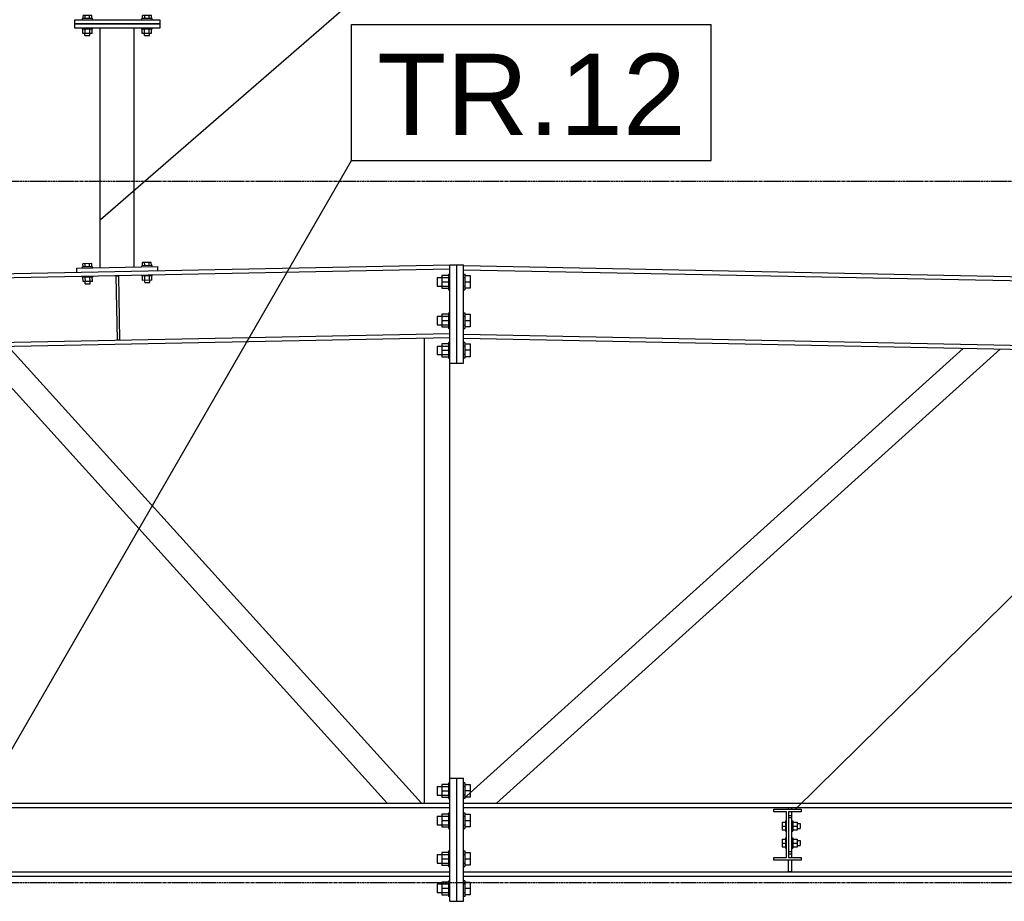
# Model space of a CAD drawing. Header units: millimetres. Extents: x 0 to 50000, y 0 to 29700.
# Tile 14 of 27: x 16277 to 18594, y 19365 to 21440. Entities that reach past the tile are written whole.
import ezdxf

# ---------------------------------------------------------------- set-up
doc = ezdxf.new("R2010")
doc.units = ezdxf.units.MM
doc.linetypes.add('DXK_LINE_DOT3', pattern=[5.9187, 2.979, -0.9799, 0.9799, -0.9799])
for name, color, linetype in [('TS_INNE_OBIEKTY', 7, 'Continuous'), ('TS_LINIE_WIDOCZNE', 7, 'Continuous'), ('TS_OPISY', 7, 'Continuous'), ('TS_OPISY_LINIE', 7, 'Continuous'), ('TS_OPISY_RAMKA', 7, 'Continuous'), ('TS_WYPELNIENIE', 7, 'Continuous')]:
    doc.layers.add(name, color=color, linetype=linetype)
doc.styles.add('Arial', font='ARIAL.TTF', dxfattribs={"height": 0.2})

# ---------------------------------------------------------------- blocks, each defined once
blk = doc.blocks.new('Part-305655447-3085 - 2968')
at = {"layer": 'TS_LINIE_WIDOCZNE', "color": 1, "linetype": 'Continuous'}
for p, q in [((17321.6, 20860.8), (29288.1, 20621.4)), ((17321.6, 20851.3), (29288.1, 20611.9)), ((17321.6, 20699.3), (29288.1, 20459.8)), ((17321.6, 20689.8), (29288.1, 20450.3))]:
    blk.add_line(p, q, dxfattribs=at)
blk = doc.blocks.new('Part-305655447-3087 - 2968')
at = {"layer": 'TS_LINIE_WIDOCZNE', "color": 1, "linetype": 'Continuous'}
for p, q in [((11724.6, 20751.3), (17289.6, 20862.6)), ((11724.6, 20741.8), (17289.6, 20853.1)), ((11724.6, 20589.8), (17289.6, 20701.1)), ((11724.6, 20580.3), (17289.6, 20691.6))]:
    blk.add_line(p, q, dxfattribs=at)
blk = doc.blocks.new('Part-305655447-3088 - 2968')
at = {"layer": 'TS_LINIE_WIDOCZNE', "color": 1, "linetype": 'Continuous'}
for p, q in [((17321.6, 19595.6), (28445.6, 19595.6)), ((17321.6, 19586.1), (28450, 19586.1)), ((17321.6, 19434.1), (28520.1, 19434.1)), ((17321.6, 19424.6), (28524.4, 19424.6))]:
    blk.add_line(p, q, dxfattribs=at)
blk = doc.blocks.new('Part-305655447-3106 - 2968')
at = {"layer": 'TS_LINIE_WIDOCZNE', "color": 1, "linetype": 'Continuous'}
for p, q in [((17222.7, 19595.6), (16250.3, 20670.8)), ((17141.8, 19595.6), (16170.8, 20669.2))]:
    blk.add_line(p, q, dxfattribs=at)
blk = doc.blocks.new('Part-305655447-3857 - 2968')
at = {"layer": 'TS_LINIE_WIDOCZNE', "color": 1, "linetype": 'Continuous'}
for p, q in [((18094.2, 19585.1), (18086.2, 19585.1)), ((18086.2, 19582.1), (18086.2, 19585.1)), ((18094.2, 19582.1), (18094.2, 19585.1)), ((18086.2, 19567.1), (18094.2, 19567.1)), ((18086.2, 19562.1), (18094.2, 19562.1)), ((18094.2, 19563), (18094.2, 19575.8)), ((18094.2, 19562.3), (18094.2, 19563)), ((18094.2, 19562.1), (18094.2, 19562.3)), ((18094.2, 19468.4), (18094.2, 19562.1)), ((18086.2, 19482.1), (18094.2, 19482.1)), ((18086.2, 19477.1), (18094.2, 19477.1)), ((18086.2, 19435.1), (18086.2, 19462.1)), ((18094.2, 19435.1), (18094.2, 19462.1)), ((18086.2, 19435.1), (18094.2, 19435.1))]:
    blk.add_line(p, q, dxfattribs=at)
blk = doc.blocks.new('Part-305655447-3889 - 2968')
at = {"layer": 'TS_LINIE_WIDOCZNE', "color": 1, "linetype": 'Continuous'}
for p, q in [((17289.6, 20631.6), (17289.6, 20862.6)), ((17289.6, 20862.6), (17305.6, 20862.6)), ((17305.6, 20631.6), (17305.6, 20862.6)), ((17289.6, 20631.6), (17305.6, 20631.6))]:
    blk.add_line(p, q, dxfattribs=at)
blk = doc.blocks.new('Part-305655447-3893 - 2968')
at = {"layer": 'TS_LINIE_WIDOCZNE', "color": 1, "linetype": 'Continuous'}
for p, q in [((17305.6, 19365.1), (17305.6, 19655.1)), ((17305.6, 19655.1), (17321.6, 19655.1)), ((17321.6, 19365.1), (17321.6, 19655.1)), ((17305.6, 19365.1), (17321.6, 19365.1))]:
    blk.add_line(p, q, dxfattribs=at)
blk = doc.blocks.new('Part-305655447-3398 - 2968')
at = {"layer": 'TS_LINIE_WIDOCZNE', "color": 1, "linetype": 'Continuous'}
for p, q in [((16406.5, 21429.6), (16606.5, 21429.6)), ((16406.5, 21419.6), (16406.5, 21429.6)), ((16606.5, 21419.6), (16406.5, 21419.6)), ((16606.5, 21429.6), (16606.5, 21419.6))]:
    blk.add_line(p, q, dxfattribs=at)
blk = doc.blocks.new('Bolt-305655447-3400 - 2968')
at = {"layer": 'TS_INNE_OBIEKTY', "color": 1, "linetype": 'Continuous'}
for p, q in [((16448.5, 21442.1), (16424.5, 21442.1)), ((16424.5, 21439.6), (16424.5, 21442.1)), ((16426.2, 21442.1), (16426.2, 21449.6)), ((16446.9, 21449.6), (16426.2, 21449.6)), ((16431.4, 21442.1), (16431.4, 21449.6)), ((16441.7, 21442.1), (16441.7, 21449.6)), ((16446.9, 21442.1), (16446.9, 21449.6)), ((16448.5, 21439.6), (16448.5, 21442.1)), ((16588.5, 21442.1), (16564.5, 21442.1)), ((16564.5, 21439.6), (16564.5, 21442.1)), ((16566.2, 21442.1), (16566.2, 21449.6)), ((16586.9, 21449.6), (16566.2, 21449.6)), ((16571.4, 21442.1), (16571.4, 21449.6)), ((16581.7, 21442.1), (16581.7, 21449.6)), ((16586.9, 21442.1), (16586.9, 21449.6)), ((16588.5, 21439.6), (16588.5, 21442.1)), ((16424.5, 21417.1), (16424.5, 21419.6)), ((16448.5, 21417.1), (16424.5, 21417.1)), ((16425.6, 21407.1), (16425.6, 21417.1)), ((16431.1, 21407.1), (16431.1, 21417.1)), ((16442, 21407.1), (16442, 21417.1)), ((16447.5, 21407.1), (16447.5, 21417.1)), ((16448.5, 21417.1), (16448.5, 21419.6)), ((16564.5, 21417.1), (16564.5, 21419.6)), ((16588.5, 21417.1), (16564.5, 21417.1)), ((16565.6, 21407.1), (16565.6, 21417.1)), ((16571.1, 21407.1), (16571.1, 21417.1)), ((16582, 21407.1), (16582, 21417.1)), ((16587.5, 21407.1), (16587.5, 21417.1)), ((16588.5, 21417.1), (16588.5, 21419.6)), ((16447.5, 21407.1), (16425.6, 21407.1)), ((16430.5, 21402.1), (16430.5, 21407.1)), ((16430.5, 21402.1), (16431.4, 21402.1)), ((16431.4, 21402.1), (16441.7, 21402.1)), ((16441.7, 21402.1), (16442.5, 21402.1)), ((16442.5, 21402.1), (16442.5, 21407.1)), ((16587.5, 21407.1), (16565.6, 21407.1)), ((16570.5, 21402.1), (16570.5, 21407.1)), ((16570.5, 21402.1), (16571.4, 21402.1)), ((16571.4, 21402.1), (16581.7, 21402.1)), ((16581.7, 21402.1), (16582.5, 21402.1)), ((16582.5, 21402.1), (16582.5, 21407.1))]:
    blk.add_line(p, q, dxfattribs=at)
blk = doc.blocks.new('Bolt-305655447-3408 - 2968')
at = {"layer": 'TS_INNE_OBIEKTY', "color": 1, "linetype": 'Continuous'}
for p, q in [((16448.5, 20858.3), (16424.5, 20857.8)), ((16424.6, 20855.3), (16424.5, 20857.8)), ((16446.8, 20865.8), (16426, 20865.4)), ((16426.1, 20857.9), (16426, 20865.4)), ((16431.3, 20858), (16431.2, 20865.5)), ((16441.7, 20858.2), (16441.6, 20865.7)), ((16446.9, 20858.3), (16446.8, 20865.8)), ((16448.6, 20855.8), (16448.5, 20858.3)), ((16588.5, 20861.1), (16564.5, 20860.6)), ((16564.5, 20858.1), (16564.5, 20860.6)), ((16586.7, 20868.6), (16565.9, 20868.2)), ((16566.1, 20860.7), (16565.9, 20868.2)), ((16571.3, 20860.8), (16571.1, 20868.3)), ((16581.7, 20861), (16581.5, 20868.5)), ((16586.9, 20861.1), (16586.7, 20868.6)), ((16588.5, 20858.6), (16588.5, 20861.1)), ((16425, 20833.3), (16425, 20835.8)), ((16449, 20833.8), (16425, 20833.3)), ((16426.2, 20823.4), (16426, 20833.4)), ((16431.7, 20823.5), (16431.5, 20833.5)), ((16442.7, 20823.7), (16442.5, 20833.7)), ((16448.2, 20823.8), (16448, 20833.8)), ((16449, 20833.8), (16449, 20836.3)), ((16565, 20836.1), (16564.9, 20838.6)), ((16589, 20836.6), (16565, 20836.1)), ((16566.2, 20826.2), (16566, 20836.2)), ((16571.7, 20826.3), (16571.5, 20836.3)), ((16582.7, 20826.5), (16582.5, 20836.5)), ((16588.1, 20826.6), (16587.9, 20836.6)), ((16589, 20836.6), (16588.9, 20839.1)), ((16448.2, 20823.8), (16426.2, 20823.4)), ((16431.3, 20818), (16431.2, 20823.5)), ((16431.3, 20818), (16432.1, 20818)), ((16432.1, 20818), (16442.5, 20818.2)), ((16442.5, 20818.2), (16443.3, 20818.2)), ((16443.3, 20818.2), (16443.2, 20823.7)), ((16588.1, 20826.6), (16566.2, 20826.2)), ((16571.3, 20820.8), (16571.2, 20826.3)), ((16571.3, 20820.8), (16572.1, 20820.8)), ((16572.1, 20820.8), (16582.5, 20821)), ((16582.5, 20821), (16583.3, 20821)), ((16583.3, 20821), (16583.2, 20826.5))]:
    blk.add_line(p, q, dxfattribs=at)
blk = doc.blocks.new('Part-305655447-3393 - 2968')
at = {"layer": 'TS_LINIE_WIDOCZNE', "color": 1, "linetype": 'Continuous'}
for p, q in [((16466.5, 20856.2), (16466.5, 21419.6)), ((16546.5, 20857.8), (16546.5, 21419.6))]:
    blk.add_line(p, q, dxfattribs=at)
blk = doc.blocks.new('Part-305655447-3399 - 2968')
at = {"layer": 'TS_LINIE_WIDOCZNE', "color": 1, "linetype": 'Continuous'}
for p, q in [((16406.5, 21439.6), (16606.5, 21439.6)), ((16406.5, 21429.6), (16406.5, 21439.6)), ((16606.5, 21439.6), (16606.5, 21429.6)), ((16606.5, 21429.6), (16406.5, 21429.6))]:
    blk.add_line(p, q, dxfattribs=at)
blk = doc.blocks.new('Part-305655447-3405 - 2968')
at = {"layer": 'TS_LINIE_WIDOCZNE', "color": 1, "linetype": 'Continuous'}
for p, q in [((16411.6, 20855.1), (16601.5, 20858.9)), ((16601.5, 20858.9), (16601.7, 20848.9)), ((16411.8, 20845.1), (16411.6, 20855.1))]:
    blk.add_line(p, q, dxfattribs=at)
blk = doc.blocks.new('Part-305655447-3540 - 2968')
at = {"layer": 'TS_WYPELNIENIE', "linetype": 'Continuous'}
h = blk.add_hatch(dxfattribs=at)
h.set_pattern_fill('', color=256, scale=70, style=0, pattern_type=0)
h.set_pattern_definition([(45, (18051.99, 19582.06), (-157.15, 157.15), [])])
h.paths.add_polyline_path([(18116, 19582.1), (18052, 19582.1), (18052, 19575.8), (18081.8, 19575.8), (18081.8, 19468.4), (18052, 19468.4), (18052, 19462.1), (18116, 19462.1), (18116, 19468.4), (18086.2, 19468.4), (18086.2, 19575.8), (18116, 19575.8)])
at = {"layer": 'TS_INNE_OBIEKTY', "color": 1, "linetype": 'Continuous'}
for p, q in [((18052, 19575.8), (18052, 19582.1)), ((18052, 19582.1), (18116, 19582.1)), ((18116, 19582.1), (18116, 19575.8)), ((18081.8, 19575.8), (18052, 19575.8)), ((18081.8, 19468.4), (18081.8, 19575.8)), ((18116, 19575.8), (18086.2, 19575.8)), ((18086.2, 19575.8), (18086.2, 19468.4)), ((18052, 19462.1), (18052, 19468.4)), ((18052, 19468.4), (18081.8, 19468.4)), ((18086.2, 19468.4), (18116, 19468.4)), ((18116, 19468.4), (18116, 19462.1)), ((18116, 19462.1), (18052, 19462.1))]:
    blk.add_line(p, q, dxfattribs=at)
blk = doc.blocks.new('Bolt-305655447-3858 - 2968')
at = {"layer": 'TS_INNE_OBIEKTY', "color": 1, "linetype": 'Continuous'}
for p, q in [((18071.8, 19551.1), (18079.3, 19551.1)), ((18071.8, 19551.1), (18071.8, 19533.1)), ((18071.8, 19542.1), (18079.3, 19542.1)), ((18079.3, 19554.1), (18079.3, 19530.1)), ((18079.3, 19554.1), (18081.8, 19554.1)), ((18094.2, 19554.1), (18096.7, 19554.1)), ((18096.7, 19554.1), (18096.7, 19530.1)), ((18096.7, 19551.6), (18106.7, 19551.6)), ((18096.7, 19542.1), (18106.7, 19542.1)), ((18106.7, 19551.6), (18106.7, 19532.6)), ((18106.7, 19548.1), (18114.3, 19548.1)), ((18106.7, 19536.1), (18114.3, 19536.1)), ((18114.3, 19548.1), (18114.3, 19536.1)), ((18071.8, 19533.1), (18079.3, 19533.1)), ((18079.3, 19530.1), (18081.8, 19530.1)), ((18079.3, 19514.1), (18079.3, 19490.1)), ((18079.3, 19514.1), (18081.8, 19514.1)), ((18094.2, 19530.1), (18096.7, 19530.1)), ((18094.2, 19514.1), (18096.7, 19514.1)), ((18106.7, 19532.6), (18096.7, 19532.6)), ((18096.7, 19514.1), (18096.7, 19490.1)), ((18071.8, 19511.1), (18079.3, 19511.1)), ((18071.8, 19511.1), (18071.8, 19493.1)), ((18071.8, 19502.1), (18079.3, 19502.1)), ((18071.8, 19493.1), (18079.3, 19493.1)), ((18079.3, 19490.1), (18081.8, 19490.1)), ((18094.2, 19490.1), (18096.7, 19490.1)), ((18096.7, 19511.6), (18106.7, 19511.6)), ((18096.7, 19502.1), (18106.7, 19502.1)), ((18106.7, 19492.6), (18096.7, 19492.6)), ((18106.7, 19511.6), (18106.7, 19492.6)), ((18106.7, 19508.1), (18114.3, 19508.1)), ((18106.7, 19496.1), (18114.3, 19496.1)), ((18114.3, 19508.1), (18114.3, 19496.1))]:
    blk.add_line(p, q, dxfattribs=at)
blk = doc.blocks.new('Part-305655447-3859 - 2968')
at = {"layer": 'TS_LINIE_WIDOCZNE', "color": 1, "linetype": 'Continuous'}
for p, q in [((11724.6, 19595.6), (17289.6, 19595.6)), ((11724.6, 19586.1), (17289.6, 19586.1)), ((11724.6, 19434.1), (17289.6, 19434.1)), ((11724.6, 19424.6), (17289.6, 19424.6))]:
    blk.add_line(p, q, dxfattribs=at)
blk = doc.blocks.new('Part-305655447-3890 - 2968')
at = {"layer": 'TS_LINIE_WIDOCZNE', "color": 1, "linetype": 'Continuous'}
for p, q in [((17229.6, 19595.6), (17229.6, 20690.4)), ((17289.6, 19655.1), (17289.6, 20631.6))]:
    blk.add_line(p, q, dxfattribs=at)
blk = doc.blocks.new('Part-305655447-3891 - 2968')
at = {"layer": 'TS_LINIE_WIDOCZNE', "color": 1, "linetype": 'Continuous'}
for p, q in [((17321.6, 19606.3), (18497.2, 20666.2)), ((17399.2, 19595.6), (18584.9, 20664.5))]:
    blk.add_line(p, q, dxfattribs=at)
blk = doc.blocks.new('Part-305655447-3892 - 2968')
at = {"layer": 'TS_LINIE_WIDOCZNE', "color": 1, "linetype": 'Continuous'}
for p, q in [((17289.6, 19365.1), (17289.6, 19655.1)), ((17289.6, 19655.1), (17305.6, 19655.1)), ((17305.6, 19365.1), (17305.6, 19655.1)), ((17289.6, 19365.1), (17305.6, 19365.1))]:
    blk.add_line(p, q, dxfattribs=at)
blk = doc.blocks.new('Part-305655447-3894 - 2968')
at = {"layer": 'TS_LINIE_WIDOCZNE', "color": 1, "linetype": 'Continuous'}
for p, q in [((17305.6, 20631.6), (17305.6, 20862.6)), ((17305.6, 20862.6), (17321.6, 20862.6)), ((17321.6, 20631.6), (17321.6, 20862.6)), ((17305.6, 20631.6), (17321.6, 20631.6))]:
    blk.add_line(p, q, dxfattribs=at)
blk = doc.blocks.new('Bolt-305655447-3896 - 2968')
at = {"layer": 'TS_INNE_OBIEKTY', "color": 1, "linetype": 'Continuous'}
for p, q in [((17259.6, 20832.6), (17259.6, 20812.6)), ((17259.6, 20832.6), (17289.6, 20832.6)), ((17270.6, 20837.6), (17270.6, 20807.6)), ((17286.6, 20837.6), (17270.6, 20837.6)), ((17286.6, 20841.1), (17286.6, 20804.1)), ((17286.6, 20841.1), (17289.6, 20841.1)), ((17321.6, 20841.1), (17324.6, 20841.1)), ((17321.6, 20832.6), (17324.6, 20832.6)), ((17324.6, 20841.1), (17324.6, 20804.1)), ((17324.6, 20837.6), (17337.1, 20837.6)), ((17337.1, 20837.6), (17337.1, 20807.6)), ((17259.6, 20812.6), (17289.6, 20812.6)), ((17270.6, 20822.6), (17286.6, 20822.6)), ((17321.6, 20812.6), (17324.6, 20812.6)), ((17324.6, 20822.6), (17337.1, 20822.6)), ((17270.6, 20807.6), (17286.6, 20807.6)), ((17286.6, 20804.1), (17289.6, 20804.1)), ((17321.6, 20804.1), (17324.6, 20804.1)), ((17337.1, 20807.6), (17324.6, 20807.6)), ((17259.6, 20741.6), (17259.6, 20721.6)), ((17259.6, 20741.6), (17289.6, 20741.6)), ((17270.6, 20746.6), (17270.6, 20716.6)), ((17286.6, 20746.6), (17270.6, 20746.6)), ((17286.6, 20750.1), (17286.6, 20713.1)), ((17286.6, 20750.1), (17289.6, 20750.1)), ((17321.6, 20750.1), (17324.6, 20750.1)), ((17321.6, 20741.6), (17324.6, 20741.6)), ((17324.6, 20750.1), (17324.6, 20713.1)), ((17324.6, 20746.6), (17337.1, 20746.6)), ((17337.1, 20746.6), (17337.1, 20716.6)), ((17259.6, 20721.6), (17289.6, 20721.6)), ((17270.6, 20731.6), (17286.6, 20731.6)), ((17321.6, 20721.6), (17324.6, 20721.6)), ((17324.6, 20731.6), (17337.1, 20731.6)), ((17270.6, 20716.6), (17286.6, 20716.6)), ((17286.6, 20713.1), (17289.6, 20713.1)), ((17321.6, 20713.1), (17324.6, 20713.1)), ((17337.1, 20716.6), (17324.6, 20716.6)), ((17259.6, 20671.6), (17259.6, 20651.6)), ((17259.6, 20671.6), (17289.6, 20671.6)), ((17270.6, 20676.6), (17270.6, 20646.6)), ((17286.6, 20676.6), (17270.6, 20676.6)), ((17286.6, 20680.1), (17286.6, 20643.1)), ((17289.6, 20680.1), (17286.6, 20680.1)), ((17324.6, 20680.1), (17321.6, 20680.1)), ((17324.6, 20671.6), (17321.6, 20671.6)), ((17324.6, 20680.1), (17324.6, 20643.1)), ((17324.6, 20676.6), (17337.1, 20676.6)), ((17337.1, 20676.6), (17337.1, 20646.6)), ((17259.6, 20651.6), (17289.6, 20651.6)), ((17270.6, 20661.6), (17286.6, 20661.6)), ((17324.6, 20651.6), (17321.6, 20651.6)), ((17337.1, 20661.6), (17324.6, 20661.6)), ((17270.6, 20646.6), (17286.6, 20646.6)), ((17286.6, 20643.1), (17289.6, 20643.1)), ((17324.6, 20643.1), (17321.6, 20643.1)), ((17337.1, 20646.6), (17324.6, 20646.6))]:
    blk.add_line(p, q, dxfattribs=at)
blk = doc.blocks.new('Bolt-305655447-3919 - 2968')
at = {"layer": 'TS_INNE_OBIEKTY', "color": 1, "linetype": 'Continuous'}
for p, q in [((17259.6, 19635.1), (17259.6, 19615.1)), ((17259.6, 19635.1), (17289.6, 19635.1)), ((17270.6, 19640.1), (17270.6, 19610.1)), ((17286.6, 19640.1), (17270.6, 19640.1)), ((17286.6, 19643.6), (17286.6, 19606.6)), ((17286.6, 19643.6), (17289.6, 19643.6)), ((17324.6, 19643.6), (17321.6, 19643.6)), ((17324.6, 19635.1), (17321.6, 19635.1)), ((17324.6, 19643.6), (17324.6, 19606.6)), ((17324.6, 19640.1), (17337.1, 19640.1)), ((17337.1, 19640.1), (17337.1, 19610.1)), ((17259.6, 19615.1), (17289.6, 19615.1)), ((17270.6, 19625.1), (17286.6, 19625.1)), ((17270.6, 19610.1), (17286.6, 19610.1)), ((17286.6, 19606.6), (17289.6, 19606.6)), ((17324.6, 19615.1), (17321.6, 19615.1)), ((17324.6, 19606.6), (17321.6, 19606.6)), ((17337.1, 19625.1), (17324.6, 19625.1)), ((17337.1, 19610.1), (17324.6, 19610.1)), ((17259.6, 19565.1), (17259.6, 19545.1)), ((17259.6, 19565.1), (17289.6, 19565.1)), ((17270.6, 19570.1), (17270.6, 19540.1)), ((17286.6, 19570.1), (17270.6, 19570.1)), ((17286.6, 19573.6), (17286.6, 19536.6)), ((17286.6, 19573.6), (17289.6, 19573.6)), ((17321.6, 19573.6), (17324.6, 19573.6)), ((17321.6, 19565.1), (17324.6, 19565.1)), ((17324.6, 19573.6), (17324.6, 19536.6)), ((17324.6, 19570.1), (17337.1, 19570.1)), ((17337.1, 19570.1), (17337.1, 19540.1)), ((17259.6, 19545.1), (17289.6, 19545.1)), ((17270.6, 19555.1), (17286.6, 19555.1)), ((17270.6, 19540.1), (17286.6, 19540.1)), ((17286.6, 19536.6), (17289.6, 19536.6)), ((17321.6, 19545.1), (17324.6, 19545.1)), ((17321.6, 19536.6), (17324.6, 19536.6)), ((17324.6, 19555.1), (17337.1, 19555.1)), ((17337.1, 19540.1), (17324.6, 19540.1)), ((17259.6, 19475.1), (17259.6, 19455.1)), ((17259.6, 19475.1), (17289.6, 19475.1)), ((17270.6, 19480.1), (17270.6, 19450.1)), ((17286.6, 19480.1), (17270.6, 19480.1)), ((17286.6, 19483.6), (17286.6, 19446.6)), ((17286.6, 19483.6), (17289.6, 19483.6)), ((17321.6, 19483.6), (17324.6, 19483.6)), ((17321.6, 19475.1), (17324.6, 19475.1)), ((17324.6, 19483.6), (17324.6, 19446.6)), ((17324.6, 19480.1), (17337.1, 19480.1)), ((17337.1, 19480.1), (17337.1, 19450.1)), ((17259.6, 19455.1), (17289.6, 19455.1)), ((17270.6, 19465.1), (17286.6, 19465.1)), ((17270.6, 19450.1), (17286.6, 19450.1)), ((17286.6, 19446.6), (17289.6, 19446.6)), ((17321.6, 19455.1), (17324.6, 19455.1)), ((17321.6, 19446.6), (17324.6, 19446.6)), ((17324.6, 19465.1), (17337.1, 19465.1)), ((17337.1, 19450.1), (17324.6, 19450.1)), ((17259.6, 19405.1), (17259.6, 19385.1)), ((17289.6, 19405.1), (17259.6, 19405.1)), ((17270.6, 19410.1), (17270.6, 19380.1)), ((17286.6, 19410.1), (17270.6, 19410.1)), ((17286.6, 19413.6), (17286.6, 19376.6)), ((17286.6, 19413.6), (17289.6, 19413.6)), ((17324.6, 19413.6), (17321.6, 19413.6)), ((17324.6, 19405.1), (17321.6, 19405.1)), ((17324.6, 19413.6), (17324.6, 19376.6)), ((17324.6, 19410.1), (17337.1, 19410.1)), ((17337.1, 19410.1), (17337.1, 19380.1)), ((17289.6, 19385.1), (17259.6, 19385.1)), ((17286.6, 19395.1), (17270.6, 19395.1)), ((17270.6, 19380.1), (17286.6, 19380.1)), ((17289.6, 19376.6), (17286.6, 19376.6)), ((17324.6, 19385.1), (17321.6, 19385.1)), ((17324.6, 19376.6), (17321.6, 19376.6)), ((17337.1, 19395.1), (17324.6, 19395.1)), ((17337.1, 19380.1), (17324.6, 19380.1))]:
    blk.add_line(p, q, dxfattribs=at)
blk = doc.blocks.new('Part-305655447-3927 - 2968')
at = {"layer": 'TS_LINIE_WIDOCZNE', "color": 1, "linetype": 'Continuous'}
for p, q in [((16504, 20836.4), (16510, 20836.5)), ((16507, 20686.4), (16504, 20836.4)), ((16513, 20686.6), (16510, 20836.5)), ((16507, 20686.4), (16513, 20686.6))]:
    blk.add_line(p, q, dxfattribs=at)
blk = doc.blocks.new('GridLine-305655447-3943 - 2968')
at = {"layer": 'TS_INNE_OBIEKTY', "color": 4, "linetype": 'DXK_LINE_DOT3'}
blk.add_line((2322.7, 19409.6), (31425.1, 19409.6), dxfattribs=at)
blk = doc.blocks.new('GridLine-305655447-3944 - 2968')
at = {"layer": 'TS_INNE_OBIEKTY', "color": 4, "linetype": 'DXK_LINE_DOT3'}
blk.add_line((2322.7, 21059.6), (31425.1, 21059.6), dxfattribs=at)
blk = doc.blocks.new('Mark-305655447-5155 - 2968')
at = {"layer": 'TS_OPISY_LINIE', "linetype": 'Continuous'}
blk.add_line((16467, 20969.1), (17162.9, 21572.9), dxfattribs=at)
at = {"layer": 'TS_OPISY_RAMKA', "linetype": 'Continuous'}
for p, q in [((17162.9, 21892.9), (17831.1, 21892.9)), ((17162.9, 21572.9), (17162.9, 21892.9)), ((17831.1, 21572.9), (17831.1, 21892.9)), ((17162.9, 21572.9), (17831.1, 21572.9))]:
    blk.add_line(p, q, dxfattribs=at)
blk.add_wipeout([(17771.1, 21632.9), (17771.1, 21832.9), (17222.9, 21832.9), (17222.9, 21632.9)]).dxf.layer = 'TS_OPISY_LINIE'
blk.add_wipeout([(17771.1, 21632.9), (17771.1, 21832.9), (17222.9, 21832.9), (17222.9, 21632.9)]).dxf.layer = 'TS_OPISY_LINIE'
at = {"layer": 'TS_OPISY', "style": 'Arial'}
blk.add_text('E.29', height=191.02, dxfattribs=at).set_placement((17222.9, 21632.9))
blk = doc.blocks.new('Mark-305655447-5130 - 2968')
at = {"layer": 'TS_OPISY_LINIE', "linetype": 'Continuous'}
blk.add_line((16158.3, 19549.6), (17058.3, 21108.4), dxfattribs=at)
at = {"layer": 'TS_OPISY_RAMKA', "linetype": 'Continuous'}
for p, q in [((17058.3, 21428.4), (17904.3, 21428.4)), ((17058.3, 21108.4), (17058.3, 21428.4)), ((17904.3, 21108.4), (17904.3, 21428.4)), ((17058.3, 21108.4), (17904.3, 21108.4))]:
    blk.add_line(p, q, dxfattribs=at)
blk.add_wipeout([(17844.3, 21168.4), (17844.3, 21368.4), (17118.3, 21368.4), (17118.3, 21168.4)]).dxf.layer = 'TS_OPISY_LINIE'
blk.add_wipeout([(17844.3, 21168.4), (17844.3, 21368.4), (17118.3, 21368.4), (17118.3, 21168.4)]).dxf.layer = 'TS_OPISY_LINIE'
at = {"layer": 'TS_OPISY', "style": 'Arial'}
blk.add_text('TR.12', height=191.02, dxfattribs=at).set_placement((17118.3, 21168.4))
blk = doc.blocks.new('Mark-305655447-5162 - 2968')
at = {"layer": 'TS_OPISY_LINIE', "linetype": 'Continuous'}
blk.add_line((18102.9, 19581.6), (18796, 20264.3), dxfattribs=at)
at = {"layer": 'TS_OPISY_RAMKA', "linetype": 'Continuous'}
for p, q in [((18796, 20584.3), (19464.3, 20584.3)), ((18796, 20264.3), (18796, 20584.3)), ((19464.3, 20264.3), (19464.3, 20584.3)), ((18796, 20264.3), (19464.3, 20264.3))]:
    blk.add_line(p, q, dxfattribs=at)
blk.add_wipeout([(19404.3, 20324.3), (19404.3, 20524.3), (18856, 20524.3), (18856, 20324.3)]).dxf.layer = 'TS_OPISY_LINIE'
blk.add_wipeout([(19404.3, 20324.3), (19404.3, 20524.3), (18856, 20524.3), (18856, 20324.3)]).dxf.layer = 'TS_OPISY_LINIE'
at = {"layer": 'TS_OPISY', "style": 'Arial'}
blk.add_text('B.14', height=191.02, dxfattribs=at).set_placement((18856, 20324.3))

msp = doc.modelspace()

# ---------------------------------------------------------------- block references
for name in ['Part-305655447-3399 - 2968', 'Bolt-305655447-3400 - 2968', 'Part-305655447-3398 - 2968', 'Part-305655447-3393 - 2968', 'GridLine-305655447-3944 - 2968', 'Part-305655447-3087 - 2968', 'Part-305655447-3405 - 2968', 'Bolt-305655447-3408 - 2968', 'Part-305655447-3889 - 2968', 'Part-305655447-3894 - 2968', 'Part-305655447-3085 - 2968', 'Part-305655447-3927 - 2968', 'Bolt-305655447-3896 - 2968', 'Part-305655447-3106 - 2968', 'Part-305655447-3890 - 2968', 'Part-305655447-3891 - 2968', 'Part-305655447-3892 - 2968', 'Part-305655447-3893 - 2968', 'Bolt-305655447-3919 - 2968', 'GridLine-305655447-3943 - 2968', 'Part-305655447-3859 - 2968', 'Part-305655447-3088 - 2968', 'Part-305655447-3540 - 2968', 'Part-305655447-3857 - 2968', 'Bolt-305655447-3858 - 2968']:
    msp.add_blockref(name, (0, 0))

# ---------------------------------------------------------------- next in the draw order: block references
for name in ['Mark-305655447-5155 - 2968', 'Mark-305655447-5162 - 2968']:
    msp.add_blockref(name, (0, 0))

# ---------------------------------------------------------------- next in the draw order: block references
msp.add_blockref('Mark-305655447-5130 - 2968', (0, 0))

doc.saveas('drawing.dxf')
